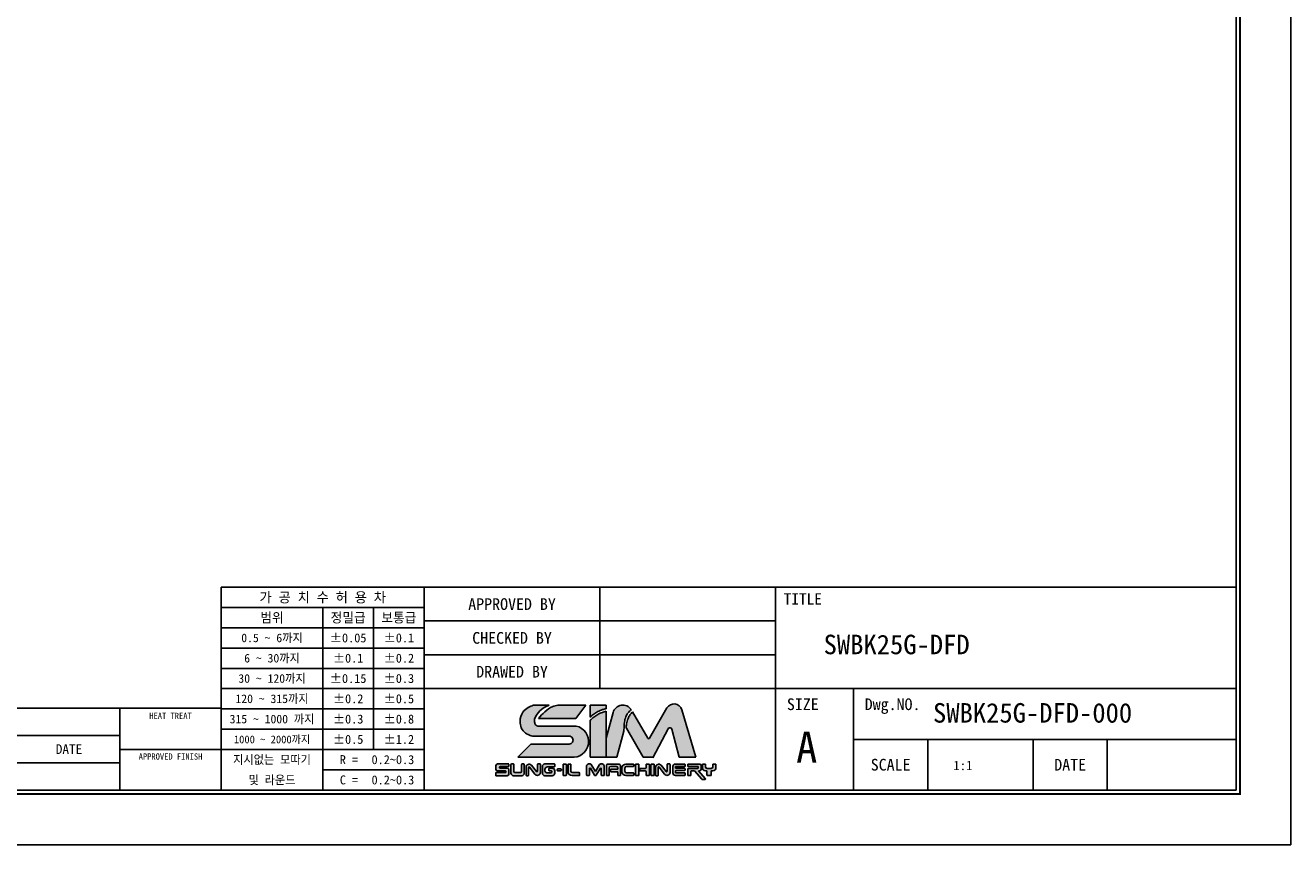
# Model space of a CAD drawing. Header units: millimetres. Extents: x -29 to 5648, y -387 to 3949.
# Tile 3 of 6: x 323 to 711, y 0 to 251. Entities that reach past the tile are written whole.
import ezdxf
from ezdxf.enums import TextEntityAlignment as Align

# ---------------------------------------------------------------- set-up
doc = ezdxf.new("R2010")
doc.units = ezdxf.units.MM
doc.layers.get('0').update_dxf_attribs({"linetype": 'CONTINUOUS'})
doc.layers.add('5', color=7, linetype='CONTINUOUS')
doc.layers.add('7', color=7, linetype='CONTINUOUS')

# ---------------------------------------------------------------- blocks, each defined once
blk = doc.blocks.new('란표제')
h = blk.add_hatch(color=150)
h.dxf.hatch_style = 1
edge = h.paths.add_edge_path()
edge.add_spline(control_points=[(269.4313514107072, 21.23682854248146), (269.6359798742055, 21.41891288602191), (270.0327252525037, 21.7719484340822), (270.7280603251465, 22.18750380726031), (271.4106727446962, 22.51924857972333), (271.9007036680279, 22.60265436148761), (272.1147233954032, 22.63908161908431)], knot_values=[0, 0, 0, 0, 0.6304310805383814, 1.222315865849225, 1.865724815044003, 2.364625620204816, 2.364625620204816, 2.364625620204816, 2.364625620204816], degree=3, periodic=0)
edge.add_line((272.1147233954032, 22.63908161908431), (272.1147233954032, 23.23741673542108))
edge.add_line((272.1147233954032, 23.23741673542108), (269.4313514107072, 23.23741673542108))
edge.add_line((269.4313514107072, 23.23741673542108), (269.4313514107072, 21.23682854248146))
edge = h.paths.add_edge_path()
edge.add_spline(control_points=[(272.1147233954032, 22.22357291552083), (271.8960154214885, 22.17327034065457), (271.4034488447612, 22.0599806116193), (270.715909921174, 21.71275165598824), (270.0397629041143, 21.25956616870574), (269.6376071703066, 20.9094133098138), (269.4313514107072, 20.72982854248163)], knot_values=[0, 0, 0, 0, 0.5164407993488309, 1.163110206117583, 1.761888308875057, 2.392319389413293, 2.392319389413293, 2.392319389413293, 2.392319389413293], degree=3, periodic=0)
edge.add_line((269.4313514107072, 20.72982854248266), (269.4313514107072, 14.56964083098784))
edge.add_line((269.4313514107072, 14.56964083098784), (272.1147233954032, 14.56964083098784))
edge.add_line((272.1147233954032, 14.56964083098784), (272.1147233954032, 22.22357291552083))
edge = h.paths.add_edge_path()
edge.add_line((267.0830865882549, 19.76878435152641), (260.734030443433, 19.76878435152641))
edge.add_spline(control_points=[(260.7340304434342, 19.76878435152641), (260.6304282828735, 19.80046622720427), (260.3773761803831, 19.87785037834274), (260.0993263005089, 20.3834271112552), (260.187756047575, 21.0896081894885), (260.7314099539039, 21.92713840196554), (261.4878621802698, 22.76627762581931), (262.2797090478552, 23.09358528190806), (262.6276767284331, 23.23741673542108)], knot_values=[0, 0, 0, 0, 0.2433595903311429, 0.5944147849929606, 1.213183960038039, 1.789398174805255, 2.88702788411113, 3.747486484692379, 3.747486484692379, 3.747486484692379, 3.747486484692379], degree=3, periodic=0)
edge.add_line((262.6276767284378, 23.23741673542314), (259.9686972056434, 23.23741673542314))
edge.add_spline(control_points=[(259.9686972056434, 23.23741673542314), (259.6776716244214, 23.12786400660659), (259.0262061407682, 22.88262844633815), (258.0427933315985, 22.05524221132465), (257.6589013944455, 20.72241547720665), (257.8905376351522, 19.4262980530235), (258.4932930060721, 18.63992786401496), (259.0387723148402, 18.37393810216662), (259.2361936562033, 18.2776703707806)], knot_values=[0, 0, 0, 0, 0.550739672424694, 1.232839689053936, 2.19963066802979, 2.850121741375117, 3.513003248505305, 3.888995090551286, 3.888995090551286, 3.888995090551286, 3.888995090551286], degree=3, periodic=0)
edge.add_arc((260.0206695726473, 19.77456633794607), 1.689999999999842, 242.3423855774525, 270.0000000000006)
edge.add_line((260.0206695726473, 18.08456633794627), (265.933220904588, 18.08456633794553))
edge.add_arc((265.933220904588, 17.41949662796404), 0.6650697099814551, 270.18688939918, 90, ccw=False)
edge.add_line((265.9353902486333, 16.75443045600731), (259.548431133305, 16.75443045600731))
edge.add_line((259.548431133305, 16.75443045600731), (257.3636415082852, 14.56964083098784))
edge.add_line((257.3636415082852, 14.56964083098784), (266.2319154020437, 14.56964083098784))
edge.add_arc((266.5395411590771, 17.18852423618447), 2.636889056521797, 263.3004820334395, 78.10426637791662)
edge = h.paths.add_edge_path(flags=17)
edge.add_spline(control_points=[(264.0618412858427, 23.23741673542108), (263.7695622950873, 23.17538582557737), (262.9649864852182, 23.00462921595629), (261.8692366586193, 22.18236333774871), (261.1771816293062, 21.42409186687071), (260.8344419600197, 21.04855856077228)], knot_values=[0, 0, 0, 0, 0.6846043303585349, 1.884555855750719, 3.061918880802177, 3.061918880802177, 3.061918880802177, 3.061918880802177], degree=3, periodic=0)
edge.add_line((260.8344419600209, 21.04855856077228), (267.0300266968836, 21.04855856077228))
edge.add_line((267.0300266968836, 21.04855856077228), (268.7149674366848, 23.23741673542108))
edge.add_line((268.7149674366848, 23.23741673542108), (264.0618412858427, 23.23741673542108))
h = blk.add_hatch(color=8)
h.dxf.hatch_style = 1
edge = h.paths.add_edge_path()
edge.add_spline(control_points=[(275.0627256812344, 19.1589791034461), (275.0773552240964, 19.57794386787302), (275.1025993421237, 20.30089167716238), (275.3125840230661, 21.24983197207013), (275.7149129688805, 21.97049305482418), (276.082664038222, 22.32534979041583), (276.2775094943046, 22.51336344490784)], knot_values=[0, 0, 0, 0, 0.7435831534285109, 1.283095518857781, 1.707763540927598, 2.186317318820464, 2.186317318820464, 2.186317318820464, 2.186317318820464], degree=3, periodic=0)
edge.add_arc((274.8821637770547, 21.55989067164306), 1.690000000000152, 34.34572044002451, 164.9999999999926)
edge.add_line((273.2497491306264, 21.99729485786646), (272.1147233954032, 17.76132114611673))
edge.add_line((272.1147233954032, 17.76132114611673), (272.1147233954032, 14.56964083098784))
edge.add_line((272.1147233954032, 14.56964083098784), (273.8922549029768, 14.56964083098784))
edge.add_line((273.8922549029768, 14.56964083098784), (275.0538491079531, 18.90476942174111))
edge.add_spline(control_points=[(275.0538491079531, 18.90476942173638), (275.0568079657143, 18.98950598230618), (275.0597668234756, 19.07424254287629), (275.0627256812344, 19.1589791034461)], knot_values=[2.186317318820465, 2.186317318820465, 2.186317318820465, 2.186317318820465, 2.336708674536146, 2.336708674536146, 2.336708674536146, 2.336708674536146], degree=3, periodic=0)
edge = h.paths.add_edge_path()
edge.add_arc((282.7153299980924, 19.15023052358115), 0.3379999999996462, 14.999999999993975, 152.0936797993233, ccw=False)
edge.add_line((283.0418129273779, 19.23771136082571), (284.2856565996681, 14.59562357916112))
edge.add_line((284.2856565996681, 14.59562357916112), (287.0312419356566, 14.59562357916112))
edge.add_line((287.0312419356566, 14.59562357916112), (284.698741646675, 22.48208966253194))
edge.add_arc((283.4022573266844, 22.0986416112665), 1.352000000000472, 16.47610349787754, 150.0000000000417)
edge.add_line((282.2313909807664, 22.77464161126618), (279.328189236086, 17.74614868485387))
edge.add_arc((279.1818309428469, 17.83064868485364), 0.1689999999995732, 210.0000000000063, 329.9999999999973, ccw=False)
edge.add_line((279.0354726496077, 17.74614868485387), (276.4997684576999, 22.13811717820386))
edge.add_spline(control_points=[(276.4997684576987, 22.13811717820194), (276.3465195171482, 21.96972988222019), (276.0439022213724, 21.63721921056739), (275.6848775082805, 20.95838757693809), (275.5056859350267, 20.21422517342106), (275.4438638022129, 19.68005989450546), (275.4178006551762, 19.4548650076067)], knot_values=[0, 0, 0, 0, 0.523800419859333, 1.034337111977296, 1.752334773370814, 2.275651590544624, 2.275651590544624, 2.275651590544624, 2.275651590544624], degree=3, periodic=0)
edge.add_arc((275.3365080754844, 19.30670119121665), 0.1690000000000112, 30.00000000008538, 61.24788174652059, ccw=False)
edge.add_line((275.4828663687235, 19.39120119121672), (278.275008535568, 14.55506909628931))
edge.add_line((278.275008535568, 14.55506909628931), (279.8991915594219, 14.55506909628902))
edge.add_line((279.8991915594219, 14.55506909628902), (282.4166346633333, 19.30842375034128))
h = blk.add_hatch(color=150)
h.dxf.hatch_style = 1
h.paths.add_polyline_path([(255.8918496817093, 12.49001531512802, 0.4142135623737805), (255.6383496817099, 12.74351531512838), (254.4359279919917, 12.74351531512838, -0.4142135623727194), (254.3514279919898, 12.8280153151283), (254.3514279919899, 12.93313653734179, -0.4142135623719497), (254.4359279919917, 13.01763653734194), (255.8918496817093, 13.01763653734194), (255.8918496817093, 13.45026974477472), (253.9892572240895, 13.45026974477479, 0.4142135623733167), (253.7357572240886, 13.19676974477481), (253.7357572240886, 12.54712844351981, 0.4142135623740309), (253.9892572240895, 12.29362844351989), (255.3256614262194, 12.29362844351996, -0.4142135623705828), (255.4101614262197, 12.2091284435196), (255.4101614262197, 12.10882920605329, -0.4142135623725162), (255.3256614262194, 12.02432920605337), (253.7113647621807, 12.02432920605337), (253.7113647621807, 11.49943248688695), (255.6383496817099, 11.49943248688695, 0.4142135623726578), (255.8918496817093, 11.75293248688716)])
h.paths.add_polyline_path([(265.4913498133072, 13.34837791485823, 0.4142135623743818), (265.4068498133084, 13.43287791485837), (265.0227749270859, 13.43287791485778, 0.4142135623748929), (264.9382749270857, 13.34837791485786), (264.9382749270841, 11.60814308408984, 0.4142135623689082), (265.0227749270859, 11.52364308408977), (265.4068498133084, 11.52364308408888, 0.4142135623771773), (265.4913498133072, 11.6081430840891)])
h.paths.add_polyline_path([(269.3149947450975, 12.69271470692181, -0.7673269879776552), (269.4726738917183, 12.73496470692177), (270.1476377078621, 11.56589308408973, 0.2679491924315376), (270.2208168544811, 11.52364308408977), (270.3886929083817, 11.52364308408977, 0.2679491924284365), (270.4618720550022, 11.56589308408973), (271.136835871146, 12.73496470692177, -0.7673269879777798), (271.2945150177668, 12.69271470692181), (271.2945150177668, 11.60814308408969, 0.414213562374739), (271.3790150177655, 11.52364308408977), (271.6874683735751, 11.52364308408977, 0.4142135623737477), (271.7719683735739, 11.60814308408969), (271.7719683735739, 13.14150117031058, 0.5572135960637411), (270.9835726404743, 13.35275117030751), (270.3047548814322, 12.17700432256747), (269.6259371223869, 13.35275117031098, 0.5198906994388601), (268.8375413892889, 13.14150117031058), (268.8375413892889, 11.60814308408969, 0.4142135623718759), (268.9220413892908, 11.52364308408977), (269.2304947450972, 11.52364308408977, 0.4142135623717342), (269.3149947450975, 11.60814308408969)])
h = blk.add_hatch(color=251)
h.dxf.hatch_style = 1
h.paths.add_polyline_path([(264.6369999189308, 12.54995020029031, 0.4142135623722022), (264.552499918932, 12.63445020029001), (264.0281001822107, 12.63445020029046, 0.4142135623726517), (263.9436001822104, 12.54995020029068), (263.9436001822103, 12.39560813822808, 0.4142135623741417), (264.0281001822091, 12.31110813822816), (264.552499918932, 12.3111081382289, 0.4142135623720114), (264.6369999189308, 12.39560813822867)])
h.paths.add_polyline_path([(258.4601998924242, 11.92193248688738), (258.4601998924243, 13.36576974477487, 0.4142135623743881), (258.3756998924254, 13.45026974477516), (258.0906228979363, 13.45026974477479, 0.4142135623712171), (258.0061228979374, 13.36576974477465), (258.0061228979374, 12.18747393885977, -0.4142135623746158), (257.8371228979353, 12.01847393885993), (256.8846107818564, 12.01847393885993, -0.4142135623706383), (256.7156107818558, 12.18747393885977), (256.7156107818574, 13.36576974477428, 0.414213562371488), (256.6311107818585, 13.45026974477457), (256.3251870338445, 13.45026974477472, 0.4142135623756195), (256.2406870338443, 13.36576974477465), (256.2406870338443, 11.92193248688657, 0.4142135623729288), (256.6631870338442, 11.4994324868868), (258.0376998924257, 11.49943248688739, 0.4142135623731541)])
h.paths.add_polyline_path([(261.1488024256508, 12.0448363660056), (261.1488024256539, 13.36576974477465, 0.4142135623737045), (261.064302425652, 13.45026974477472), (260.7360734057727, 13.45026974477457, 0.4142135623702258), (260.6515734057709, 13.36576974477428), (260.6515734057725, 12.24481650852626, -0.7053166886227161), (260.5016056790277, 12.19139154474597), (259.6575188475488, 13.22574781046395, 0.7053166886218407), (258.757712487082, 12.90519802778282), (258.7577124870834, 11.58393248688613, 0.4142135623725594), (258.8422124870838, 11.49943248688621), (259.0973144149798, 11.49943248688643, 0.4142135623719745), (259.1818144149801, 11.58393248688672), (259.1818144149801, 12.87627755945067, -0.7182104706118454), (259.3335723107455, 12.92743052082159), (260.2382550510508, 11.73791859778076, 0.7182104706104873)])
h.paths.add_polyline_path([(263.5382578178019, 11.92193248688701), (263.5382578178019, 12.31768943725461, 0.4142135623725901), (263.1157578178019, 12.74018943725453), (262.6233206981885, 12.74018943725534, 0.4142135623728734), (262.5388206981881, 12.65568943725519), (262.5388206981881, 12.3999134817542, 0.4142135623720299), (262.6233206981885, 12.31541348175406), (262.9553217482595, 12.31541348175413, -0.4142135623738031), (263.0398217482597, 12.23091348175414), (263.0398217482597, 12.06617401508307, -0.4142135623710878), (262.9553217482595, 11.9816740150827), (262.2414599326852, 11.9816740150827, -0.4142135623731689), (261.903459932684, 12.31967401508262), (261.903459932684, 12.54779928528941, -0.4142135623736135), (262.325959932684, 12.97029928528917), (263.4537578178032, 12.9702992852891, 0.414213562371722), (263.5382578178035, 13.05479928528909), (263.5382578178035, 13.36576974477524, 0.4142135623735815), (263.4537578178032, 13.45026974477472), (261.8935343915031, 13.45026974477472, 0.414213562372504), (261.4710343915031, 13.02776974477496), (261.4710343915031, 11.92193248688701, 0.4142135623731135), (261.8935343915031, 11.49943248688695), (263.1157578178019, 11.49943248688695, 0.4142135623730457)])
h.paths.add_polyline_path([(267.686365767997, 11.92748730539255, 0.4142135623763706), (267.6018657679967, 12.01198730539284), (266.4686991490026, 12.01198730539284, -0.414213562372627), (266.2151991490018, 12.26548730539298), (266.2151991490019, 13.34837791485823, 0.4142135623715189), (266.1306991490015, 13.43287791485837), (265.8297345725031, 13.43287791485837, 0.4142135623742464), (265.7452345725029, 13.34837791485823), (265.7452345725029, 12.19964308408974, 0.4142135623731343), (266.4212345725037, 11.52364308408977), (267.6018657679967, 11.52364308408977, 0.4142135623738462), (267.686365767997, 11.60814308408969)])
h.paths.add_polyline_path([(272.6031511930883, 12.77084332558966, -0.4142135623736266), (272.8566511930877, 13.02434332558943), (273.7719485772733, 13.02434332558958, -0.4142135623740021), (274.0254485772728, 12.77084332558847), (274.0254485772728, 12.60578891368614), (272.8978494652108, 12.60578891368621, 0.4142135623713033), (272.8133494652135, 12.52128891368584), (272.8133494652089, 12.2275027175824, 0.4142135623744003), (272.8978494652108, 12.14300271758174), (274.0254485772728, 12.14300271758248), (274.0254485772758, 11.60814308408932, 0.414213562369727), (274.1099485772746, 11.52364308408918), (274.4089681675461, 11.5236430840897, 0.4142135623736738), (274.493468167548, 11.60814308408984), (274.493468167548, 13.09487791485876, 0.4142135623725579), (274.1554681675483, 13.43287791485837), (272.4765440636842, 13.43287791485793, 0.4142135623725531), (272.1385440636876, 13.09487791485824), (272.1385440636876, 11.60814308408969, 0.4142135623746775), (272.2230440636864, 11.52364308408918), (272.518651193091, 11.52364308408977, 0.4142135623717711), (272.6031511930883, 11.60814308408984)])
h.paths.add_polyline_path([(276.7035665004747, 11.89577780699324, 0.4142135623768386), (276.6190665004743, 11.98027780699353), (275.489626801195, 11.9802778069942, -0.4142135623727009), (275.2361268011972, 12.23377780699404), (275.2361268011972, 12.7733856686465, -0.4142135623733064), (275.489626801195, 13.02688566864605), (276.6190665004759, 13.02688566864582, 0.414213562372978), (276.7035665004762, 13.11138566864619), (276.7035665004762, 13.34837791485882, 0.4142135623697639), (276.6190665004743, 13.43287791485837), (275.4024355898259, 13.43287791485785, 0.4142135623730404), (274.7264355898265, 12.75687791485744), (274.7264355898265, 12.19964308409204, 0.4142135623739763), (275.4024355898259, 11.52364308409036), (276.6190665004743, 11.52364308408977, 0.4142135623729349), (276.7035665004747, 11.60814308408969)])
h.paths.add_polyline_path([(277.5403531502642, 13.34837791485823, 0.4142135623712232), (277.4558531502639, 13.43287791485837), (277.071778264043, 13.43287791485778, 0.4142135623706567), (276.9872782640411, 13.34837791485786), (276.9872782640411, 11.60814308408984, 0.4142135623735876), (277.0717782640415, 11.52364308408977), (277.4558531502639, 11.52364308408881, 0.4142135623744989), (277.5403531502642, 11.6081430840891)])
h.paths.add_polyline_path([(279.2992845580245, 13.34837791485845, 0.414213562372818), (279.2147845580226, 13.43287791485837), (278.8307096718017, 13.43287791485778, 0.4142135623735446), (278.7462096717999, 13.34837791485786), (278.7462096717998, 12.79193278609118, -0.4142135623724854), (278.6617096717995, 12.70743278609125), (277.7792291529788, 12.70743278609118, 0.4142135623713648), (277.6947291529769, 12.62293278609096), (277.6947291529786, 12.37646408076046, 0.4142135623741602), (277.7792291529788, 12.29196408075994), (278.6617096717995, 12.29196408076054, -0.4142135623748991), (278.7462096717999, 12.20746408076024), (278.7462096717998, 11.60814308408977, 0.4142135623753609), (278.8307096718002, 11.52364308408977), (279.2147845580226, 11.52364308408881, 0.4142135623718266), (279.2992845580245, 11.6081430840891)])
h.paths.add_polyline_path([(280.1012012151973, 13.34837791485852, 0.414213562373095), (280.0167012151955, 13.43287791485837), (279.6326263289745, 13.43287791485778, 0.4142135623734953), (279.5481263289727, 13.34837791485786), (279.5481263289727, 11.60814308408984, 0.414213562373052), (279.632626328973, 11.52364308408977), (280.0167012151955, 11.52364308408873, 0.4142135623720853), (280.1012012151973, 11.6081430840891)])
h.paths.add_polyline_path([(281.2413105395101, 13.2257478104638, 0.7053166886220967), (280.3415041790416, 12.90519802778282), (280.3415041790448, 11.58393248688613, 0.4142135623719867), (280.4260041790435, 11.49943248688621), (280.6811061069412, 11.49943248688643, 0.4142135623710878), (280.7656061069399, 11.58393248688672), (280.7656061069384, 12.87627755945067, -0.7182104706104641), (280.9173640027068, 12.92743052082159), (281.8220467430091, 11.73791859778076, 0.7182104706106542), (282.7325941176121, 12.0448363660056), (282.7325941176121, 13.36576974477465, 0.4142135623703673), (282.6480941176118, 13.45026974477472), (282.319865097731, 13.45026974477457, 0.4142135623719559), (282.2353650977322, 13.36576974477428), (282.2353650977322, 12.24481650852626, -0.7053166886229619), (282.0853973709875, 12.19139154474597)])
h.paths.add_polyline_path([(285.2465399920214, 13.34837791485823, 0.414213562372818), (285.1620399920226, 13.43287791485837), (283.6221923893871, 13.43287791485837, 0.414213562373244), (283.1996923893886, 13.01037791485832), (283.1996923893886, 11.94614308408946, 0.4142135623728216), (283.6221923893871, 11.52364308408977), (285.1620399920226, 11.52364308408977, 0.4142135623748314), (285.2465399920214, 11.60814308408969), (285.2465399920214, 11.88650074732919, 0.4142135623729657), (285.1620399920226, 11.97100074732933), (283.712613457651, 11.97100074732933, -0.4142135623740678), (283.6281134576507, 12.05550074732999), (283.6281134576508, 12.26963683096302, -0.4142135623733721), (283.7126134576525, 12.35413683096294), (285.1620399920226, 12.35413683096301, 0.4142135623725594), (285.2465399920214, 12.43863683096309), (285.2465399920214, 12.64687567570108, 0.4142135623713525), (285.1620399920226, 12.73137567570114), (283.7126134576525, 12.73137567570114, -0.4142135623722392), (283.6281134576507, 12.81587567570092), (283.6281134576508, 12.94159305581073, -0.4142135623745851), (283.712613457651, 13.02609305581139), (285.1620399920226, 13.02609305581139, 0.4142135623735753), (285.2465399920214, 13.11059305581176)])
h.paths.add_polyline_path([(287.9367704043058, 13.17937791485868, 0.4142135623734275), (287.6832704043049, 13.43287791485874), (285.7858523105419, 13.43287791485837, 0.4142135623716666), (285.7013523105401, 13.34837791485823), (285.70135231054, 13.13880807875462, 0.4142135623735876), (285.7858523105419, 13.05430807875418), (287.3438020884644, 13.0543080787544, -0.4142135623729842), (287.4283020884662, 12.96980807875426), (287.4283020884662, 12.78855795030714, -0.4142135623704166), (287.3438020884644, 12.70405795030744), (285.7858523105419, 12.70405795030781, 0.4142135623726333), (285.7013523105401, 12.61955795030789), (285.7013523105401, 11.60814308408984, 0.4142135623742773), (285.7858523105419, 11.52364308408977), (286.1203941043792, 11.52364308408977, 0.4142135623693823), (286.2048941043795, 11.60814308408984), (286.2048941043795, 12.23851556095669, -0.4142135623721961), (286.2893941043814, 12.32301556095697), (286.819905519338, 12.32301556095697), (288.0190716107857, 10.89390506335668, 0.2216946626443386), (288.0838023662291, 10.86372061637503), (288.5418862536, 10.86372061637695, 0.6370702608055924), (288.6066170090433, 11.00253616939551), (287.4986032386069, 12.32301556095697), (287.6832704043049, 12.32301556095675, 0.4142135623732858), (287.9367704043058, 12.57651556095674)])
h.paths.add_polyline_path([(290.3760742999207, 12.83001556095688), (290.3760742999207, 13.3483779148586, 0.4142135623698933), (290.2915742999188, 13.43287791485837), (289.9447103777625, 13.43287791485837, 0.4142135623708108), (289.8602103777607, 13.34837791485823), (289.8602103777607, 12.95755795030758, -0.4142135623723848), (289.6067103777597, 12.7040579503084), (288.89774458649, 12.70405795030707, -0.4142135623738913), (288.6442445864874, 12.95755795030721), (288.6442445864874, 13.34837791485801, 0.4142135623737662), (288.5597445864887, 13.43287791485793), (288.2128806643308, 13.43287791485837, 0.4142135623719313), (288.128380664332, 13.34837791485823), (288.128380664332, 12.83001556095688, 0.4142135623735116), (288.6353806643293, 12.32301556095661), (289.8690742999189, 12.32301556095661, 0.4142135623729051)])
h.paths.add_polyline_path([(289.60736216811, 12.32301556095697), (288.8774100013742, 12.32301556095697), (288.8774100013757, 11.60814308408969, 0.4142135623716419), (288.961910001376, 11.52364308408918), (289.5228621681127, 11.52364308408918, 0.41421356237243), (289.6073621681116, 11.60814308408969)])
for p, q in [((262.6276767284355, 23.23741673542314), (259.9686972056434, 23.23741673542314)), ((268.7149674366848, 23.23741673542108), (264.0618412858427, 23.23741673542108)), ((268.7149674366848, 23.23741673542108), (267.0300266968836, 21.04855856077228)), ((272.1147233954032, 23.23741673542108), (269.4313514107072, 23.23741673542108)), ((269.4313514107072, 21.23682854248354), (269.4313514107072, 23.23741673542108)), ((272.1147233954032, 22.63908161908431), (272.1147233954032, 23.23741673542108)), ((272.1147233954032, 14.56964083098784), (272.1147233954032, 22.22357291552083)), ((272.1147233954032, 17.76132114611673), (273.2497491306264, 21.99729485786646)), ((279.0354726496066, 17.74614868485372), (276.4997684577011, 22.13811717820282)), ((279.3281892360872, 17.74614868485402), (282.2313909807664, 22.77464161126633)), ((287.0312419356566, 14.59562357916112), (284.6987416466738, 22.48208966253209)), ((260.7340304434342, 19.76878435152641), (267.083086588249, 19.76878435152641)), ((267.0300266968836, 21.04855856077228), (260.8344419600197, 21.04855856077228)), ((269.4313514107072, 14.56964083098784), (269.4313514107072, 20.72982854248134)), ((275.4828663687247, 19.39120119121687), (278.275008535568, 14.55506909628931)), ((279.8658430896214, 14.49210159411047), (282.4166346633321, 19.30842375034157)), ((284.2856565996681, 14.59562357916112), (283.0418129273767, 19.23771136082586)), ((260.0206695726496, 18.08456633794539), (265.933220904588, 18.08456633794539)), ((273.8922549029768, 14.56964083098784), (275.0538491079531, 18.90476942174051)), ((259.548431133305, 16.75443045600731), (257.3636415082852, 14.56964083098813)), ((259.548431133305, 16.75443045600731), (265.9310515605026, 16.75443045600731)), ((253.7357572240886, 12.54712844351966), (253.7357572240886, 13.19676974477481)), ((253.9892572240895, 13.45026974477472), (255.8918496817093, 13.45026974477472)), ((254.3514279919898, 12.93313653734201), (254.3514279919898, 12.8280153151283)), ((255.8918496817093, 13.01763653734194), (254.4359279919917, 13.01763653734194)), ((254.4359279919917, 12.74351531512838), (255.6383496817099, 12.74351531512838)), ((255.8918496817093, 13.41828104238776), (255.8918496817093, 13.01763653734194)), ((256.2406870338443, 13.36576974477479), (256.2406870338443, 11.92193248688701)), ((256.6311107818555, 13.45026974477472), (256.3251870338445, 13.45026974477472)), ((256.7156107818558, 12.18747393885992), (256.7156107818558, 13.36576974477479)), ((257.3636415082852, 14.56964083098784), (266.2319154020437, 14.56964083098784)), ((258.0061228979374, 13.36576974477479), (258.0061228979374, 12.18747393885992)), ((258.3756998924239, 13.45026974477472), (258.0906228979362, 13.45026974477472)), ((258.4601998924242, 13.36576974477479), (258.4601998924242, 11.92193248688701)), ((258.7577124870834, 11.58393248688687), (258.7577124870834, 12.90519802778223)), ((259.1818144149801, 11.58393248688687), (259.1818144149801, 12.87627755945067)), ((259.3335723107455, 12.92743052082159), (260.2382550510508, 11.73791859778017)), ((259.6575188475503, 13.22574781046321), (260.5016056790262, 12.1913915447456)), ((260.6515734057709, 13.36576974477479), (260.6515734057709, 12.24481650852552)), ((261.064302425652, 13.45026974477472), (260.7360734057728, 13.45026974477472)), ((261.1488024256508, 13.36576974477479), (261.1488024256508, 12.04483636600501)), ((261.4710343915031, 13.02776974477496), (261.4710343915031, 11.92193248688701)), ((263.4537578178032, 13.45026974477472), (261.8935343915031, 13.45026974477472)), ((263.4537578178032, 12.97029928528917), (262.325959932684, 12.97029928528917)), ((262.5388206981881, 12.39991348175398), (262.5388206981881, 12.65568943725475)), ((262.6233206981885, 12.74018943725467), (263.1157578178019, 12.74018943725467)), ((263.5382578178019, 13.36576974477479), (263.5382578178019, 13.05479928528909)), ((263.5382578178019, 13.36576974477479), (263.5382578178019, 13.05479928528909)), ((264.9382749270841, 13.34837791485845), (264.9382749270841, 11.60814308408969)), ((265.0227749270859, 13.43287791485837), (265.4068498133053, 13.43287791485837)), ((265.4913498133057, 13.34837791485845), (265.4913498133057, 11.60814308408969)), ((265.7452345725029, 13.34837791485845), (265.7452345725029, 12.19964308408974)), ((266.1306991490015, 13.43287791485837), (265.8297345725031, 13.43287791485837)), ((266.2151991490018, 12.26548730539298), (266.2151991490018, 13.34837791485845)), ((268.8375413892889, 13.14150117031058), (268.8375413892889, 11.60814308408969)), ((269.3149947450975, 11.60814308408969), (269.3149947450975, 12.69271470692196)), ((269.4313514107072, 14.56964083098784), (272.1147233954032, 14.56964083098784)), ((269.4726738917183, 12.73496470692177), (270.1476377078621, 11.56589308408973)), ((269.6259371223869, 13.35275117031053), (270.3047548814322, 12.17700432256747)), ((270.9835726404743, 13.35275117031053), (270.3047548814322, 12.17700432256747)), ((271.136835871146, 12.73496470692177), (270.4618720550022, 11.56589308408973)), ((271.2945150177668, 11.60814308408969), (271.2945150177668, 12.69271470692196)), ((271.7719683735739, 13.14150117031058), (271.7719683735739, 11.60814308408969)), ((272.1147233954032, 14.56964083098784), (273.8922549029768, 14.56964083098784)), ((272.1385440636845, 13.09487791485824), (272.1385440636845, 11.60814308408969)), ((274.1554681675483, 13.43287791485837), (272.4765440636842, 13.43287791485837)), ((272.6031511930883, 11.60814308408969), (272.6031511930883, 12.77084332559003)), ((273.7719485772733, 13.02434332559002), (272.8566511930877, 13.02434332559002)), ((274.0254485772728, 12.60578891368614), (274.0254485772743, 12.77084332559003)), ((274.4934681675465, 13.09487791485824), (274.4934681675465, 11.60814308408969)), ((274.7264355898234, 12.19964308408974), (274.7264355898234, 12.7568779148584)), ((275.2361268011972, 12.77338566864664), (275.2361268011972, 12.23377780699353)), ((276.6190665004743, 13.43287791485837), (275.4024355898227, 13.43287791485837)), ((276.6190665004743, 13.02688566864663), (275.489626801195, 13.02688566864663)), ((276.7035665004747, 13.11138566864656), (276.7035665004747, 13.34837791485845)), ((276.9872782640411, 13.34837791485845), (276.9872782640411, 11.60814308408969)), ((277.0717782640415, 13.43287791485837), (277.4558531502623, 13.43287791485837)), ((277.5403531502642, 13.34837791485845), (277.5403531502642, 11.60814308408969)), ((277.7792291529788, 12.70743278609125), (278.6617096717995, 12.70743278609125)), ((278.275008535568, 14.55506909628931), (279.8658430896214, 14.55506909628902)), ((278.7462096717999, 12.79193278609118), (278.7462096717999, 13.34837791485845)), ((278.8307096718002, 13.43287791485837), (279.2147845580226, 13.43287791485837)), ((279.2992845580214, 13.34837791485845), (279.2992845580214, 11.60814308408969)), ((279.5481263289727, 13.34837791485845), (279.5481263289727, 11.60814308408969)), ((279.632626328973, 13.43287791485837), (280.0167012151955, 13.43287791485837)), ((280.1012012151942, 13.34837791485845), (280.1012012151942, 11.60814308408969)), ((280.3415041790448, 11.58393248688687), (280.3415041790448, 12.90519802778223)), ((280.7656061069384, 11.58393248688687), (280.7656061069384, 12.87627755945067)), ((280.9173640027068, 12.92743052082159), (281.8220467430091, 11.73791859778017)), ((281.2413105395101, 13.22574781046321), (282.085397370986, 12.1913915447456)), ((282.2353650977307, 13.36576974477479), (282.2353650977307, 12.24481650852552)), ((282.6480941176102, 13.45026974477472), (282.319865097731, 13.45026974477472)), ((282.7325941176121, 13.36576974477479), (282.7325941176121, 12.04483636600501)), ((283.1996923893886, 13.01037791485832), (283.1996923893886, 11.94614308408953)), ((283.6221923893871, 13.43287791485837), (285.1620399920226, 13.43287791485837)), ((283.6281134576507, 12.94159305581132), (283.6281134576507, 12.81587567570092)), ((285.1620399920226, 13.02609305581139), (283.712613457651, 13.02609305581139)), ((285.1620399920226, 12.73137567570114), (283.7126134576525, 12.73137567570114)), ((284.2856565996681, 14.59562357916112), (287.0312419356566, 14.59562357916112)), ((285.2465399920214, 13.34837791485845), (285.2465399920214, 13.11059305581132)), ((285.2465399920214, 12.64687567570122), (285.2465399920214, 12.43863683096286)), ((285.7013523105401, 13.13880807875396), (285.7013523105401, 13.34837791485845)), ((285.7858523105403, 13.43287791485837), (287.6832704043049, 13.43287791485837)), ((285.7858523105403, 13.05430807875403), (287.3438020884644, 13.05430807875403)), ((285.7858523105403, 12.70405795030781), (287.3438020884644, 12.70405795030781)), ((287.4283020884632, 12.96980807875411), (287.4283020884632, 12.78855795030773)), ((287.9367704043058, 13.17937791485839), (287.9367704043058, 12.57651556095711)), ((288.128380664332, 13.34837791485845), (288.128380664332, 12.83001556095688)), ((288.5597445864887, 13.43287791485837), (288.2128806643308, 13.43287791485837)), ((288.6442445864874, 13.34837791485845), (288.6442445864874, 12.95755795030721)), ((289.6067103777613, 12.70405795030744), (288.8977445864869, 12.70405795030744)), ((289.8602103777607, 13.34837791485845), (289.8602103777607, 12.95755795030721)), ((289.9447103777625, 13.43287791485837), (290.2915742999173, 13.43287791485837)), ((290.3760742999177, 13.34837791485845), (290.3760742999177, 12.83001556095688)), ((253.7113647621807, 11.49943248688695), (253.7113647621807, 12.02432920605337)), ((253.7113647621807, 12.02432920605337), (255.3256614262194, 12.02432920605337)), ((253.7113647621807, 11.49943248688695), (255.6383496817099, 11.49943248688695)), ((255.3256614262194, 12.29362844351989), (253.9892572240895, 12.29362844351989)), ((255.4101614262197, 12.10882920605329), (255.4101614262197, 12.20912844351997)), ((255.8918496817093, 12.49001531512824), (255.8918496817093, 11.75293248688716)), ((258.0376998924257, 11.49943248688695), (256.6631870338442, 11.49943248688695)), ((257.8371228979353, 12.01847393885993), (256.8846107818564, 12.01847393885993)), ((258.8422124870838, 11.49943248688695), (259.0973144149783, 11.49943248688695)), ((261.8935343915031, 11.49943248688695), (263.1157578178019, 11.49943248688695)), ((261.903459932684, 12.54779928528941), (261.903459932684, 12.31967401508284)), ((262.2414599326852, 11.9816740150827), (262.9553217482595, 11.9816740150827)), ((262.9553217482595, 12.31541348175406), (262.6233206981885, 12.31541348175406)), ((263.0398217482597, 12.06617401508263), (263.0398217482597, 12.23091348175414)), ((263.5382578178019, 11.92193248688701), (263.5382578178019, 12.31768943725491)), ((263.9436001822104, 12.54995020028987), (263.9436001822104, 12.39560813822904)), ((264.0281001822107, 12.63445020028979), (264.552499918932, 12.63445020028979)), ((264.552499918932, 12.31110813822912), (264.0281001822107, 12.31110813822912)), ((264.6369999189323, 12.54995020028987), (264.6369999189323, 12.39560813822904)), ((265.0227749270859, 11.52364308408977), (265.4068498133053, 11.52364308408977)), ((266.4212345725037, 11.52364308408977), (267.6018657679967, 11.52364308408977)), ((267.6018657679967, 12.01198730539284), (266.4686991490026, 12.01198730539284)), ((267.686365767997, 11.60814308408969), (267.686365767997, 11.92748730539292)), ((268.9220413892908, 11.52364308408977), (269.2304947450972, 11.52364308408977)), ((270.2208168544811, 11.52364308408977), (270.3886929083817, 11.52364308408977)), ((271.3790150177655, 11.52364308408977), (271.6874683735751, 11.52364308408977)), ((272.2230440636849, 11.52364308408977), (272.518651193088, 11.52364308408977)), ((272.8133494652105, 12.52128891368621), (272.8133494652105, 12.2275027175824)), ((272.8978494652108, 12.60578891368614), (274.0254485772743, 12.60578891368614)), ((272.8978494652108, 12.14300271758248), (274.0254485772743, 12.14300271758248)), ((274.0254485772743, 11.60814308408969), (274.0254485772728, 12.14300271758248)), ((274.4089681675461, 11.52364308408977), (274.1099485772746, 11.52364308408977)), ((275.4024355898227, 11.52364308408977), (276.6190665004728, 11.52364308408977)), ((276.6190665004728, 11.98027780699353), (275.489626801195, 11.98027780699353)), ((276.7035665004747, 11.60814308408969), (276.7035665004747, 11.89577780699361)), ((277.0717782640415, 11.52364308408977), (277.4558531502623, 11.52364308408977)), ((277.6947291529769, 12.62293278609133), (277.6947291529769, 12.37646408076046)), ((277.7792291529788, 12.29196408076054), (278.6617096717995, 12.29196408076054)), ((278.7462096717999, 12.20746408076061), (278.7462096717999, 11.60814308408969)), ((278.8307096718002, 11.52364308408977), (279.2147845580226, 11.52364308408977)), ((279.632626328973, 11.52364308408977), (280.0167012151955, 11.52364308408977)), ((280.4260041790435, 11.49943248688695), (280.681106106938, 11.49943248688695)), ((285.1620399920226, 11.52364308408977), (283.6221923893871, 11.52364308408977)), ((283.6281134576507, 12.26963683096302), (283.6281134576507, 12.05550074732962)), ((285.1620399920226, 12.35413683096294), (283.7126134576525, 12.35413683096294)), ((285.1620399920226, 11.97100074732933), (283.712613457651, 11.97100074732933)), ((285.2465399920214, 11.88650074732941), (285.2465399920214, 11.60814308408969)), ((285.7013523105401, 12.61955795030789), (285.7013523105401, 11.60814308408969)), ((286.1203941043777, 11.52364308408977), (285.7858523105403, 11.52364308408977)), ((286.2048941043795, 12.23851556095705), (286.2048941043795, 11.60814308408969)), ((286.2893941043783, 12.32301556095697), (286.819905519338, 12.32301556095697)), ((288.0190716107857, 10.89390506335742), (286.819905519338, 12.32301556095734)), ((287.4986032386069, 12.32301556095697), (287.6832704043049, 12.32301556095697)), ((288.6066170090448, 11.00253616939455), (287.4986032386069, 12.32301556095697)), ((288.5418862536, 10.86372061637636), (288.0838023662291, 10.86372061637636)), ((288.8774100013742, 12.32301556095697), (288.6353806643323, 12.32301556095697)), ((288.8774100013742, 11.60814308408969), (288.8774100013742, 12.32301556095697)), ((289.5228621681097, 11.52364308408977), (288.961910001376, 11.52364308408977)), ((289.8690742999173, 12.32301556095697), (289.60736216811, 12.32301556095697)), ((289.60736216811, 11.60814308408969), (289.60736216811, 12.32301556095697))]:
    blk.add_line(p, q)
for centre, radius, start, end in [((274.8821637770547, 21.55989067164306), 1.69, 34.34572044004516, 165.0000000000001), ((283.4022573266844, 22.09864161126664), 1.352, 16.476103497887, 149.9999999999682), ((266.5395411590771, 17.18852423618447), 2.636889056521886, 263.300482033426, 78.10426637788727), ((275.3365080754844, 19.30670119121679), 0.169, 30.00000000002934, 61.24788175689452), ((282.7153299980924, 19.150230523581), 0.338, 14.99999999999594, 152.0936797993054), ((260.0206695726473, 19.77456633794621), 1.69, 242.3423855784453, 270), ((265.933220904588, 17.41949662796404), 0.665069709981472, 269.8131105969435, 90), ((279.1818309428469, 17.8306486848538), 0.169, 210.0000000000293, 329.9999999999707), ((253.9892572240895, 13.19676974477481), 0.2535, 90, 180), ((254.4359279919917, 12.93313653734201), 0.0845, 90, 180), ((254.4359279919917, 12.8280153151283), 0.0845, 180, 270), ((255.6383496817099, 12.49001531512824), 0.2535, 0, 90), ((256.3251870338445, 13.36576974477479), 0.0845, 90, 180), ((256.6311107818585, 13.36576974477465), 0.0845, 0, 90.00000000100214), ((258.0906228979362, 13.36576974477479), 0.0845, 90, 180), ((258.3756998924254, 13.36576974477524), 0.0845, 0, 90.00000000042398), ((259.2647124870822, 12.90519802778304), 0.507, 39.21617813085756, 180), ((259.2663144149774, 12.87627755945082), 0.0845, 37.25478689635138, 180), ((260.7360734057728, 13.36576974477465), 0.0845, 90.00000000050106, 180), ((261.064302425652, 13.36576974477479), 0.0845, 0, 90.00000000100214), ((261.8935343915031, 13.02776974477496), 0.4225, 90, 180), ((262.325959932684, 12.54779928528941), 0.4225, 90, 180), ((262.6233206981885, 12.65568943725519), 0.0845, 90, 180), ((263.1157578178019, 12.31768943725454), 0.4225, 0, 90), ((263.4537578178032, 13.36576974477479), 0.0845, 0, 90.00000000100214), ((263.4537578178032, 13.05479928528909), 0.0845, 269.9999999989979, 0), ((265.0227749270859, 13.34837791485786), 0.0845, 90.00000000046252, 180), ((265.4068498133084, 13.34837791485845), 0.0845, 0, 90.00000000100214), ((265.8297345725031, 13.34837791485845), 0.0845, 90, 180), ((266.1306991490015, 13.34837791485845), 0.0845, 0, 90), ((269.3058663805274, 12.97047997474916), 0.4985745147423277, 50.06099622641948, 159.9390037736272), ((269.3994947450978, 12.69271470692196), 0.0845, 30.00000000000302, 180), ((271.3124187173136, 13.00322997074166), 0.4799008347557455, 16.74570727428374, 133.2542927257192), ((271.210015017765, 12.69271470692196), 0.0845, 0, 149.999999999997), ((272.4765440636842, 13.09487791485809), 0.338, 90.00000000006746, 180), ((272.8566511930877, 12.77084332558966), 0.2535, 90, 180), ((273.7719485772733, 12.77084332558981), 0.2535, 0, 89.9999999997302), ((274.1554681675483, 13.09487791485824), 0.338, 0, 90.00000000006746), ((275.4024355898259, 12.75687791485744), 0.676, 90.00000000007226, 180), ((275.489626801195, 12.77338566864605), 0.2535, 90, 180), ((276.6190665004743, 13.34837791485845), 0.0845, 0, 90.00000000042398), ((276.6190665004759, 13.11138566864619), 0.0845, 269.9999999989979, 0), ((277.071778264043, 13.34837791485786), 0.0845, 90.00000000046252, 180), ((277.4558531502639, 13.34837791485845), 0.0845, 0, 90.00000000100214), ((277.7792291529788, 12.62293278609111), 0.0845, 90, 180), ((278.6617096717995, 12.79193278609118), 0.0845, 270, 0), ((278.8307096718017, 13.34837791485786), 0.0845, 90.00000000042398, 180), ((279.2147845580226, 13.34837791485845), 0.0845, 0, 90.00000000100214), ((279.6326263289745, 13.34837791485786), 0.0845, 90.00000000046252, 180), ((280.0167012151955, 13.34837791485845), 0.0845, 0, 90.00000000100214), ((280.848504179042, 12.90519802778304), 0.507, 39.21617813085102, 180), ((280.8501061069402, 12.87627755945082), 0.0845, 37.25478689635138, 180), ((282.319865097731, 13.36576974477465), 0.0845, 90.00000000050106, 180), ((282.6480941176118, 13.36576974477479), 0.0845, 0, 90.00000000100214), ((283.6221923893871, 13.01037791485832), 0.4225, 90, 180), ((283.712613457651, 12.94159305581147), 0.0845, 90, 180), ((283.7126134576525, 12.81587567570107), 0.0845, 180, 270), ((285.1620399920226, 13.34837791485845), 0.0845, 0, 90), ((285.1620399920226, 13.11059305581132), 0.0845, 270, 0), ((285.1620399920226, 12.64687567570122), 0.0845, 0, 90), ((285.7858523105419, 13.34837791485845), 0.0845, 90.00000000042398, 180), ((285.7858523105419, 13.13880807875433), 0.0845, 180, 269.9999999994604), ((285.7858523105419, 12.61955795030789), 0.0845, 90.00000000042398, 180), ((287.3438020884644, 12.96980807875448), 0.0845, 0, 90.00000000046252), ((287.3438020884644, 12.78855795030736), 0.0845, 269.9999999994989, 0), ((287.6832704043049, 13.17937791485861), 0.2535, 0, 90), ((288.2128806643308, 13.34837791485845), 0.0845, 90, 180), ((288.6353806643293, 12.83001556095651), 0.507, 180, 270.0000000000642), ((288.5597445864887, 13.34837791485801), 0.0845, 0, 90.00000000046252), ((288.89774458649, 12.95755795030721), 0.2535, 180, 269.9999999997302), ((289.6067103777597, 12.95755795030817), 0.2535, 270.0000000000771, 0), ((289.9447103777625, 13.34837791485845), 0.0845, 90.00000000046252, 180), ((289.8690742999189, 12.83001556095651), 0.507, 269.999999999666, 0), ((290.2915742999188, 13.34837791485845), 0.0845, 0, 90.0000000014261), ((253.9892572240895, 12.54712844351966), 0.2535, 180, 270), ((255.3256614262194, 12.20912844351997), 0.0845, 0, 90), ((255.3256614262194, 12.10882920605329), 0.0845, 270, 0), ((255.6383496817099, 11.75293248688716), 0.2535, 270, 0), ((256.6631870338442, 11.92193248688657), 0.4225, 180, 269.9999999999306), ((256.8846107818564, 12.18747393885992), 0.169, 180, 270), ((257.8371228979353, 12.18747393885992), 0.169, 270, 0), ((258.0376998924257, 11.92193248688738), 0.4225, 270.0000000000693, 0), ((258.8422124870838, 11.58393248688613), 0.0845, 180, 270), ((259.0973144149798, 11.58393248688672), 0.0845, 269.9999999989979, 0), ((260.641802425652, 12.0448363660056), 0.507, 217.2547868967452, 0), ((260.5670734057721, 12.24481650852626), 0.0845, 219.2161781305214, 0), ((261.8935343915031, 11.92193248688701), 0.4225, 180, 269.9999999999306), ((262.2414599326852, 12.31967401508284), 0.338, 180, 270), ((262.6233206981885, 12.39991348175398), 0.0845, 180, 270), ((262.9553217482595, 12.23091348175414), 0.0845, 0, 90), ((262.9553217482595, 12.06617401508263), 0.0845, 270, 0), ((263.1157578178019, 11.92193248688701), 0.4225, 270, 0), ((264.0281001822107, 12.54995020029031), 0.0845, 90, 180), ((264.0281001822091, 12.39560813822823), 0.0845, 180, 270.000000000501), ((264.552499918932, 12.54995020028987), 0.0845, 0, 90), ((264.552499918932, 12.39560813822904), 0.0845, 270, 0), ((265.0227749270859, 11.60814308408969), 0.0845, 180, 270), ((265.4068498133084, 11.6081430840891), 0.0845, 269.9999999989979, 0), ((266.4212345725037, 12.19964308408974), 0.676, 180, 270), ((266.4686991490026, 12.26548730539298), 0.2535, 180, 270), ((267.6018657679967, 11.92748730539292), 0.0845, 0, 90), ((267.6018657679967, 11.60814308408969), 0.0845, 270, 0), ((268.9220413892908, 11.60814308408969), 0.0845, 180, 270), ((269.2304947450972, 11.60814308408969), 0.0845, 270, 0), ((270.2208168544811, 11.60814308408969), 0.0845, 210.000000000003, 270), ((270.3886929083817, 11.60814308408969), 0.0845, 270, 329.999999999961), ((271.3790150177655, 11.60814308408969), 0.0845, 180, 270), ((271.6874683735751, 11.60814308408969), 0.0845, 270, 0), ((272.2230440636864, 11.60814308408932), 0.0845, 180, 269.9999999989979), ((272.518651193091, 11.60814308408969), 0.0845, 269.9999999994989, 0), ((272.8978494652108, 12.52128891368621), 0.0845, 90.00000000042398, 180), ((272.8978494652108, 12.22750271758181), 0.0845, 180, 270.0000000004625), ((274.1099485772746, 11.60814308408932), 0.0845, 180, 269.9999999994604), ((274.4089681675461, 11.60814308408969), 0.0845, 269.9999999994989, 0), ((275.4024355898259, 12.19964308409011), 0.676, 180, 269.9999999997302), ((275.489626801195, 12.23377780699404), 0.2535, 180, 270.0000000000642), ((276.6190665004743, 11.89577780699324), 0.0845, 0, 90.00000000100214), ((276.6190665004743, 11.60814308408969), 0.0845, 269.9999999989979, 0), ((277.0717782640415, 11.60814308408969), 0.0845, 180, 270), ((277.4558531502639, 11.6081430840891), 0.0845, 269.9999999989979, 0), ((277.7792291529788, 12.37646408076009), 0.0845, 180, 269.9999999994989), ((278.6617096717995, 12.20746408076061), 0.0845, 0, 90), ((278.8307096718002, 11.60814308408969), 0.0845, 180, 270), ((279.2147845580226, 11.6081430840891), 0.0845, 269.9999999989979, 0), ((279.632626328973, 11.60814308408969), 0.0845, 180, 270), ((280.0167012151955, 11.6081430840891), 0.0845, 269.9999999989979, 0), ((280.4260041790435, 11.58393248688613), 0.0845, 180, 270), ((280.6811061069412, 11.58393248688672), 0.0845, 269.9999999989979, 0), ((282.2255941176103, 12.0448363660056), 0.507, 217.2547868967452, 0), ((282.1508650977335, 12.24481650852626), 0.0845, 219.2161781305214, 0), ((283.6221923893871, 11.94614308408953), 0.4225, 180, 270), ((283.7126134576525, 12.26963683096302), 0.0845, 90, 180), ((283.712613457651, 12.05550074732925), 0.0845, 180, 270), ((285.1620399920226, 12.43863683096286), 0.0845, 270, 0), ((285.1620399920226, 11.88650074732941), 0.0845, 0, 90), ((285.1620399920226, 11.60814308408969), 0.0845, 270, 0), ((285.7858523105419, 11.60814308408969), 0.0845, 180, 269.9999999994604), ((286.1203941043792, 11.60814308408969), 0.0845, 269.9999999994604, 0), ((286.2893941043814, 12.23851556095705), 0.0845, 90.00000000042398, 180), ((287.6832704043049, 12.57651556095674), 0.2535, 270, 0), ((288.0838023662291, 10.9482206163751), 0.0845, 219.9999999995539, 270), ((288.5418862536, 10.94822061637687), 0.0845, 270.0000000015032, 39.9999999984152), ((288.961910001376, 11.60814308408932), 0.0845, 180, 269.9999999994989), ((289.5228621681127, 11.60814308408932), 0.0845, 269.9999999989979, 0)]:
    blk.add_arc(centre, radius, start, end)
for points, knots in [([(259.9686972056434, 23.23741673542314), (259.6776716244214, 23.12786400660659), (259.0262061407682, 22.88262844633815), (258.0427933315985, 22.05524221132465), (257.6589013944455, 20.72241547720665), (257.8905376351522, 19.4262980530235), (258.4932930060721, 18.63992786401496), (259.0387723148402, 18.37393810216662), (259.2361936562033, 18.2776703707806)], [0, 0, 0, 0, 0.550739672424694, 1.232839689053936, 2.19963066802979, 2.850121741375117, 3.513003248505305, 3.888995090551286, 3.888995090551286, 3.888995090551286, 3.888995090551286]), ([(276.2775094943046, 22.51336344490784), (276.082664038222, 22.32534979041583), (275.7149129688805, 21.97049305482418), (275.3125840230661, 21.24983197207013), (275.1025993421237, 20.30089167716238), (275.0773552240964, 19.57794386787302), (275.0627256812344, 19.1589791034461), (275.0597668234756, 19.07424254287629), (275.0568079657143, 18.98950598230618), (275.0538491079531, 18.90476942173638)], [0, 0, 0, 0, 0.4785537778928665, 0.9032217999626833, 1.442734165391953, 2.186317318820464, 2.186317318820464, 2.186317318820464, 2.336708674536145, 2.336708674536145, 2.336708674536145, 2.336708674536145])]:
    blk.add_open_spline(points, degree=3, knots=knots)
for points in [[(262.6276767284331, 23.23741673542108), (261.6238211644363, 22.74392770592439), (260.6199350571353, 21.72987177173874), (260.2478417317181, 21.07974476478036), (260.1970762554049, 20.27694833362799), (260.4428046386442, 19.89238008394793), (260.7340304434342, 19.76878435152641)], [(264.0618412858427, 23.23741673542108), (263.2021811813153, 23.00707150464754), (261.901585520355, 22.14576185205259), (260.8344419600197, 21.04855856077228)], [(272.1147233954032, 22.63908161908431), (271.4803696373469, 22.50402714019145), (270.7147936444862, 22.16711279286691), (270.0608781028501, 21.76159077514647), (269.4313514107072, 21.23682854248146)], [(272.1147233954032, 22.22357291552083), (271.4662268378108, 22.04980878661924), (270.7072224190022, 21.68836899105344), (270.0608781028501, 21.25459077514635), (269.4313514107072, 20.72982854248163)], [(276.4997684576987, 22.13811717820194), (276.0632815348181, 21.61547084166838), (275.7491499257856, 21.03082054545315), (275.5075690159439, 20.12922831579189), (275.4178006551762, 19.4548650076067)]]:
    blk.add_spline(points, degree=3)
at = {"layer": '7', "color": 0}
for p, q in [((386.1000000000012, 0), (386.1000000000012, 273)), ((0, 0), (386.1000000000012, 0))]:
    blk.add_line(p, q, dxfattribs=at)
at = {"layer": '7'}
for p, q in [((377.0000000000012, 42.9), (208.0000000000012, 42.9)), ((208.0000000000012, 42.9), (208.0000000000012, 9.100000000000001)), ((241.8000000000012, 42.9), (241.8000000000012, 9.100000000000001)), ((271.0500000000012, 42.9), (271.0500000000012, 26)), ((300.3000000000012, 42.9), (300.3000000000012, 9.100000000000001)), ((241.8000000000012, 39.51999999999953), (208.0000000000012, 39.51999999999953)), ((224.9000000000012, 39.51999999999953), (224.9000000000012, 9.100000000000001)), ((233.3500000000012, 39.51999999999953), (233.3500000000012, 15.86000000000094)), ((241.8000000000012, 36.13999999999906), (208.0000000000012, 36.13999999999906)), ((300.3000000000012, 37.26666666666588), (241.8000000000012, 37.26666666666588)), ((241.8000000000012, 32.76000000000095), (208.0000000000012, 32.76000000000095)), ((300.3000000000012, 31.63333333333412), (241.8000000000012, 31.63333333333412)), ((241.8000000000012, 29.38000000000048), (208.0000000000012, 29.38000000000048)), ((241.8000000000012, 26), (208.0000000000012, 26)), ((377.0000000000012, 26), (241.8000000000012, 26)), ((313.3000000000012, 26), (313.3000000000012, 9.100000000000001)), ((208.0000000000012, 22.75), (80.60000000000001, 22.75)), ((191.1000000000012, 22.75), (191.1000000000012, 9.100000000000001)), ((241.8000000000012, 22.61999999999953), (208.0000000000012, 22.61999999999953)), ((241.8000000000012, 19.23999999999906), (208.0000000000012, 19.23999999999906)), ((191.1000000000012, 18.2), (80.60000000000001, 18.2)), ((377.0000000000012, 17.55), (313.3000000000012, 17.55)), ((325.6500000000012, 17.55), (325.6500000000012, 9.100000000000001)), ((343.2000000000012, 17.55), (343.2000000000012, 9.100000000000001)), ((355.5500000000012, 17.55), (355.5500000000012, 9.100000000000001)), ((191.1000000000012, 15.86000000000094), (208.0000000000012, 15.86000000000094)), ((241.8000000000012, 15.86000000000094), (208.0000000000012, 15.86000000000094)), ((191.1000000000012, 13.65), (80.60000000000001, 13.65)), ((241.8000000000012, 12.48000000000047), (224.9000000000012, 12.48000000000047))]:
    blk.add_line(p, q, dxfattribs=at)
at = {"layer": '7', "const_width": 0.325}
blk.add_lwpolyline([(377.6500000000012, 8.450000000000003), (377.6500000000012, 264.55), (13, 264.55), (13, 8.450000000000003)], close=True, dxfattribs=at)
at = {"layer": '7'}
blk.add_lwpolyline([(377.0000000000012, 9.100000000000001), (377.0000000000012, 263.9), (13.65, 263.9), (13.65, 9.100000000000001)], close=True, dxfattribs=at)
for p in [(271.0500000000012, 37.26666666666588), (271.0500000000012, 31.63333333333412)]:
    blk.add_point(p, dxfattribs=at)
at = {"layer": '5', "ltscale": 0.5}
for tag, p, height in [('TITLE', (308.3154340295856, 31.72766610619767), 3.25), ('도번', (326.5355284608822, 20.33516254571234), 3.25), ('SCALE', (329.9154015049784, 12.41825216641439), 1.56), ('DATE', (360.1258917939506, 12.36472741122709), 1.56)]:
    blk.add_attdef(tag, p, '', height=height, dxfattribs=at)
at = {"layer": '7'}
for s, height, p in [('가 공 치 수 허 용 차', 1.69, (224.9000000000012, 41.21000000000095)), ('APPROVED BY', 1.95, (256.4250000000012, 40.08333333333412)), ('TITLE', 1.8772, (304.8500000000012, 40.95)), ('범위', 1.625, (216.4500000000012, 37.83000000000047)), ('정밀급', 1.625, (229.1250000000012, 37.83000000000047)), ('보통급', 1.625, (237.5750000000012, 37.83000000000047)), ('0.5 ~ 6까지', 1.43, (216.4500000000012, 34.45)), ('%%P0.05', 1.495, (229.1250000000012, 34.45)), ('%%P0.1', 1.495, (237.5750000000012, 34.45)), ('CHECKED BY', 1.95, (256.4250000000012, 34.45)), ('6 ~ 30까지', 1.43, (216.4500000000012, 31.06999999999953)), ('%%P0.1', 1.495, (229.1250000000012, 31.06999999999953)), ('%%P0.2', 1.495, (237.5750000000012, 31.06999999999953)), ('DRAWED BY', 1.95, (256.4250000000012, 28.81666666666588)), ('30 ~ 120까지', 1.43, (216.4500000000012, 27.68999999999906)), ('%%P0.15', 1.495, (229.1250000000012, 27.68999999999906)), ('%%P0.3', 1.495, (237.5750000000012, 27.68999999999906)), ('120 ~ 315까지', 1.43, (216.4500000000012, 24.31000000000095)), ('%%P0.2', 1.495, (229.1250000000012, 24.31000000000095)), ('%%P0.5', 1.495, (237.5750000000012, 24.31000000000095)), ('SIZE', 1.95, (304.8500000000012, 23.40000000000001)), ('Dwg.NO.', 1.95, (319.8000000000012, 23.40000000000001)), ('HEAT TREAT', 1.04, (199.5500000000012, 21.45)), ('315 ~ 1000 까지', 1.43, (216.4500000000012, 20.93000000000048)), ('%%P0.3', 1.495, (229.1250000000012, 20.93000000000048)), ('%%P0.8', 1.495, (237.5750000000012, 20.93000000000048)), ('1000 ~ 2000까지', 1.287, (216.4540055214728, 17.53801791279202)), ('%%P0.5', 1.495, (229.1250000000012, 17.55)), ('%%P1.2', 1.495, (237.5750000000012, 17.55)), ('A', 5.2, (305.5000000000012, 16.25)), ('DATE', 1.625, (182.6500000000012, 15.925)), ('APPROVED FINISH', 1.04, (199.5500000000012, 14.68999999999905)), ('지시없는 모따기', 1.43, (216.4500000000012, 14.16999999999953)), ('R = ', 1.495, (229.7750000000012, 14.16999999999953)), ('SCALE', 1.95, (319.4750000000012, 13.325)), ('DATE', 1.95, (349.3750000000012, 13.325)), ('및 라운드', 1.43, (216.4500000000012, 10.78999999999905)), ('C = ', 1.495, (229.7750000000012, 10.78999999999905))]:
    blk.add_text(s, height=height, dxfattribs=at).set_placement(p, align=Align.MIDDLE_CENTER)
for tag, p in [('필렛', (233.0250000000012, 14.16999999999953)), ('모따기', (233.0250000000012, 10.78999999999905))]:
    blk.add_attdef(tag, text='', height=1.495, dxfattribs=at).set_placement(p, align=Align.MIDDLE_LEFT)

msp = doc.modelspace()

# ---------------------------------------------------------------- block references
at = {"ltscale": 5}
ref = msp.add_blockref('란표제', (0, 0), dxfattribs=dict(at, xscale=1.841670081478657, yscale=1.841670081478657, zscale=1.841670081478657))
ref.add_attrib('모따기', '0.2~0.3', dxfattribs={"layer": '7', "height": 2.75329677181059}).set_placement((429.155170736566, 19.87162017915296), align=Align.MIDDLE_LEFT)
ref.add_attrib('필렛', '0.2~0.3', dxfattribs={"layer": '7', "height": 2.75329677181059}).set_placement((429.155170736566, 26.09646505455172), align=Align.MIDDLE_LEFT)
ref.add_attrib('TITLE', 'SWBK25G-DFD', (567.815310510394, 58.43189342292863), dxfattribs={"layer": '5', "ltscale": 0.5, "height": 5.985427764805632})
ref.add_attrib('도번', 'SWBK25G-DFD-000', (601.3707133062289, 37.45066046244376), dxfattribs={"layer": '5', "ltscale": 0.5, "height": 5.985427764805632})
ref.add_attrib('SCALE', '1:1', (607.5953243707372, 22.87032347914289), dxfattribs={"layer": '5', "ltscale": 0.5, "height": 2.873005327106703})

doc.saveas('drawing.dxf')
